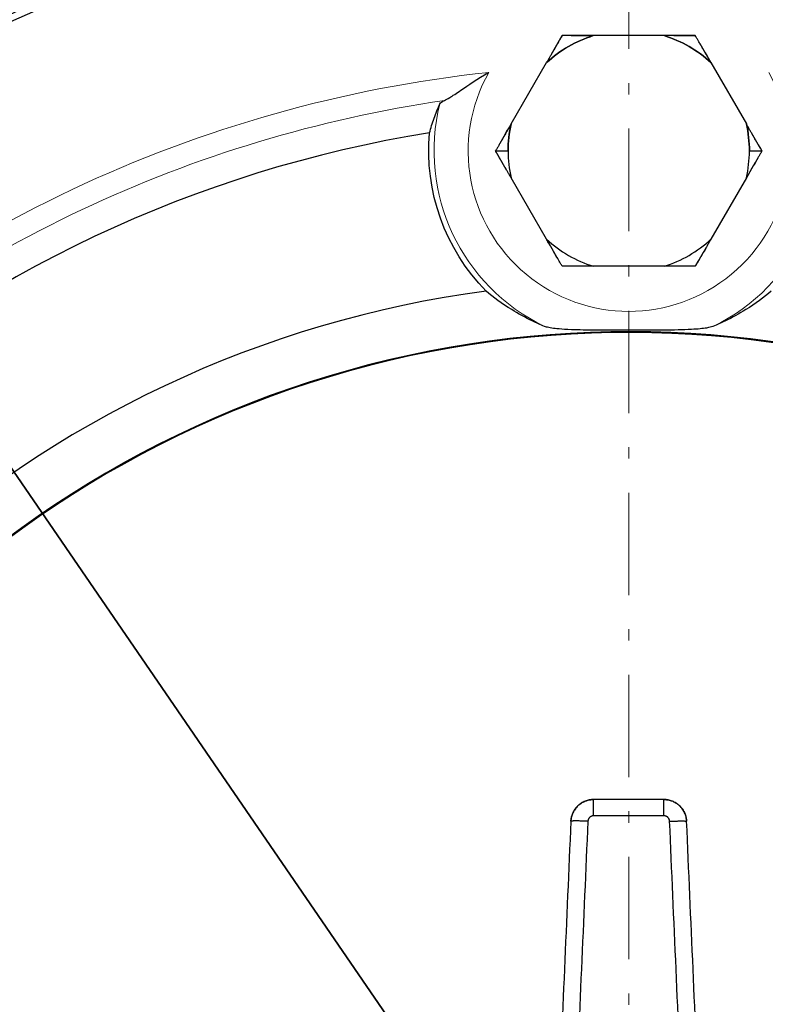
# Model space of a CAD drawing. Header units: millimetres. Extents: x 18 to 610, y -123 to 280.
# Tile 63 of 81: x 447 to 480, y -16 to 27. Entities that reach past the tile are written whole.
import ezdxf

# ---------------------------------------------------------------- set-up
doc = ezdxf.new("R2010")
doc.units = ezdxf.units.MM
doc.linetypes.add('CENTER', pattern=[8, 4.5, -1.5, 0.5, -1.5])
doc.linetypes.add('SOLID', pattern=[0])
doc.styles.add('Arial', font='Arial.ttf', dxfattribs={"height": 7})
doc.dimstyles.get("Standard").update_dxf_attribs({"dimtxt": 5, "dimasz": 5, "dimexe": 0.18, "dimexo": 0.0625, "dimgap": 0.09, "dimtad": 0, "dimtih": 1, "dimtoh": 1, "dimdec": 4, "dimzin": 0, "dimdsep": 46, "dimtxsty": 'Arial', "dimcen": 0.09, "dimadec": 0, "dimazin": 0, "dimtfac": 1, "dimtdec": 4, "dimtofl": 0, "dimtmove": 0, "dimatfit": 3, "dimfxl": 0, "dimtolj": 1, "dimtzin": 0, "dimarcsym": 0})

# ---------------------------------------------------------------- blocks, each defined once
blk = doc.blocks.new('*D6')
at = {"color": 0, "lineweight": -2}
for p, q in [((510.893, -85.872), (411.559, 59.025)), ((437.289, 21.493), (506.935, -80.098))]:
    blk.add_line(p, q, dxfattribs=at)
at = {"color": 0}
blk.add_solid([(505.973, -80.758), (507.897, -79.438), (510.893, -85.872)], dxfattribs=at)
at = {"layer": 'Defpoints', "color": 0}
for p in [(437.289, 21.493), (510.893, -85.872)]:
    blk.add_point(p, dxfattribs=at)
at = {"color": 0, "lineweight": 9, "insert": (428.334, 47.407), "char_height": 7, "attachment_point": 5, "rotation": 304.4325, "style": 'Arial'}
blk.add_mtext('\\A1;Ø130.2', dxfattribs=at)
blk = doc.blocks.new('BlockOfCenters_3', base_point=(474.091, -32.189))
at = {"color": 6, "linetype": 'CENTER', "lineweight": 9}
blk.add_lwpolyline([(474.091, 46.291), (474.091, -110.669)], dxfattribs=at)
blk = doc.blocks.new('BlockOfViews_4')
at = {"linetype": 'SOLID', "lineweight": 30}
for p, q in [((475.648, 26.377, 14.473), (472.535, 26.377, 14.473)), ((468.925, 22.496, 14.473), (470.482, 25.192, 14.473)), ((477.7, 25.192, 14.473), (479.257, 22.496, 14.473)), ((468.241, 21.311, 14.155), (468.791, 21.311, 14.473)), ((479.391, 21.311, 14.473), (479.941, 21.311, 14.155)), ((470.482, 17.43, 14.473), (468.925, 20.126, 14.473)), ((479.257, 20.126, 14.473), (477.7, 17.43, 14.473)), ((475.648, 16.245, 14.473), (472.535, 16.245, 14.473))]:
    blk.add_line(p, q, dxfattribs=at)
at = {"linetype": 'SOLID', "lineweight": 30, "extrusion": (3.55271e-15, 0, -1)}
blk.add_arc((-474.091, -32.189, 11.467), 66, 30.10029, 132.05811, dxfattribs=at)
at = {"linetype": 'SOLID', "lineweight": 30}
for centre, radius, start, end in [((474.091, -32.189, -7.767), 65.4, 48.54992, 318.36116), ((474.091, -32.189, 10.233), 65.086, 48.87291, 318.68174), ((474.091, 21.311, 14.473), 5.3, 107.0799, 132.9201), ((474.091, 21.311, 14.473), 5.3, 47.0799, 72.9201), ((474.091, -32.189, 2.033), 55, 99.154, 131.3879), ((474.091, 21.311, 14.473), 5.3, 167.0799, 180), ((474.091, 21.311, 14.473), 5.3, 0, 12.9201), ((474.091, 21.311, 14.473), 5.3, 180, 192.9201), ((474.091, 21.311, 14.473), 5.3, 180, 192.9201), ((474.091, 21.311, 14.473), 5.3, 347.0799, 0), ((474.091, 21.311, 14.473), 5.3, 347.0799, 0), ((474.091, 21.311, 14.473), 5.3, 227.0799, 252.9201), ((474.091, 21.311, 14.473), 5.3, 227.0799, 252.9201), ((474.091, 21.311, 14.473), 5.3, 287.0799, 312.9201), ((474.091, 21.311, 14.473), 5.3, 287.0799, 312.9201), ((474.091, -32.189, 2.033), 47.75, 97.5366, 133.0053), ((474.091, -32.189, 10.233), 45.553, 33.4651, 175.5936), ((474.091, -32.189, 10.233), 45.519, 33.399, 175.5901)]:
    blk.add_arc(centre, radius, start, end, dxfattribs=at)
at = {"linetype": 'SOLID', "lineweight": 30, "extrusion": (0, 0, -1)}
for start, end in [(47.0799, 72.9201), (107.0799, 132.9201), (0, 12.9201), (167.0799, 180)]:
    blk.add_arc((-474.091, 21.311, -14.473), 5.3, start, end, dxfattribs=at)
at = {"linetype": 'SOLID', "lineweight": 30, "extrusion": (-0.866025, 0.5, -9.51527e-13)}
blk.add_arc((-254.936, 2.221, -394.853), 12.435, 101.8388, 106.3028, dxfattribs=at)
at = {"linetype": 'SOLID', "lineweight": 30, "extrusion": (1.18332e-12, 1, -5.09917e-12)}
blk.add_arc((-474.657, 2.221, 26.377), 12.435, 75.5633, 80.1731, dxfattribs=at)
at = {"linetype": 'SOLID', "lineweight": 30, "extrusion": (-1.18332e-12, 1, -5.09917e-12)}
blk.add_arc((-473.526, 2.221, 26.377), 12.435, 101.8389, 106.3028, dxfattribs=at)
at = {"linetype": 'SOLID', "lineweight": 30, "extrusion": (0.866025, 0.5, -5.62356e-12)}
blk.add_arc((-219.156, 2.221, 426.297), 12.435, 75.5633, 80.1731, dxfattribs=at)
at = {"color": 196, "linetype": 'SOLID', "lineweight": 9}
for centre, radius, start, end in [((474.091, -32.189, 10.233), 57.285, 96.1605, 134.3813), ((474.091, 21.311, 8.785), 8.551, 165.9556, 244.3592), ((474.091, 21.311, 8.785), 8.551, 295.6408, 14.0444)]:
    blk.add_arc(centre, radius, start, end, dxfattribs=at)
at = {"color": 196, "linetype": 'SOLID', "lineweight": 9, "extrusion": (0, 0, -1)}
for centre, radius, start, end in [((-474.091, 21.311, -10.233), 7.051, 150.6692, 29.3308), ((-474.091, -32.189, -9.407), 56.3, 47.7239, 81.7342)]:
    blk.add_arc(centre, radius, start, end, dxfattribs=at)
at = {"linetype": 'SOLID', "lineweight": 30, "extrusion": (-2.45015e-16, 0, -1)}
blk.add_arc((-474.091, 21.311, -2.033), 8.786, 315.4628, 5.221, dxfattribs=at)
at = {"linetype": 'SOLID', "lineweight": 30, "extrusion": (-0.866025, 0.5, 7.44699e-12)}
blk.add_arc((-256.067, 2.221, -394.853), 12.435, 75.5632, 80.1731, dxfattribs=at)
at = {"linetype": 'SOLID', "lineweight": 30, "extrusion": (0.866025, 0.5, -1.09426e-11)}
blk.add_arc((-218.024, 2.221, 426.297), 12.435, 101.8389, 106.3028, dxfattribs=at)
at = {"linetype": 'SOLID', "lineweight": 30, "extrusion": (-0.866025, -0.5, 9.12311e-12)}
blk.add_arc((219.156, 2.221, -416.164), 12.435, 101.8389, 106.3028, dxfattribs=at)
at = {"linetype": 'SOLID', "lineweight": 30, "extrusion": (0.866025, -0.5, 8.65531e-12)}
blk.add_arc((254.936, 2.221, 404.986), 12.435, 75.5632, 80.1731, dxfattribs=at)
at = {"linetype": 'SOLID', "lineweight": 30, "extrusion": (-0.866025, -0.5, 2.99193e-12)}
blk.add_arc((218.024, 2.221, -416.164), 12.435, 75.5633, 80.1731, dxfattribs=at)
at = {"linetype": 'SOLID', "lineweight": 30, "extrusion": (0.866025, -0.5, -2.16781e-12)}
blk.add_arc((256.067, 2.221, 404.986), 12.435, 101.8388, 106.3028, dxfattribs=at)
at = {"linetype": 'SOLID', "lineweight": 30, "extrusion": (-1.18332e-12, -1, 5.09917e-12)}
blk.add_arc((474.657, 2.221, -16.245), 12.435, 101.8388, 106.3028, dxfattribs=at)
at = {"linetype": 'SOLID', "lineweight": 30, "extrusion": (1.18332e-12, -1, 5.09917e-12)}
blk.add_arc((473.526, 2.221, -16.245), 12.435, 75.5633, 80.1731, dxfattribs=at)
at = {"linetype": 'SOLID', "lineweight": 30}
for points, knots in [([(471.166, 26.377, 14.155), (471.154, 26.357, 14.162), (471.142, 26.336, 14.169), (471.119, 26.295, 14.183), (471.107, 26.274, 14.189), (471.083, 26.233, 14.202), (471.071, 26.213, 14.209), (471.047, 26.171, 14.222), (471.035, 26.151, 14.228), (471.012, 26.109, 14.241), (471, 26.089, 14.247), (470.976, 26.047, 14.26), (470.964, 26.027, 14.266), (470.94, 25.985, 14.278), (470.928, 25.965, 14.284), (470.904, 25.923, 14.296), (470.892, 25.902, 14.302), (470.868, 25.861, 14.314), (470.856, 25.84, 14.319), (470.832, 25.799, 14.331), (470.82, 25.778, 14.336), (470.796, 25.736, 14.348), (470.784, 25.715, 14.353), (470.76, 25.674, 14.364), (470.748, 25.653, 14.369), (470.724, 25.611, 14.38), (470.712, 25.59, 14.385), (470.688, 25.548, 14.395), (470.676, 25.528, 14.4), (470.651, 25.486, 14.41), (470.639, 25.465, 14.415), (470.615, 25.423, 14.424), (470.603, 25.402, 14.429), (470.579, 25.36, 14.438), (470.567, 25.339, 14.443), (470.543, 25.297, 14.452), (470.531, 25.276, 14.456), (470.506, 25.234, 14.465), (470.494, 25.213, 14.469), (470.482, 25.192, 14.473)], [0, 0, 0, 0, 0.042359, 0.042359, 0.0847181, 0.0847181, 0.1270771, 0.1270771, 0.1694361, 0.1694361, 0.2117951, 0.2117951, 0.2541542, 0.2541542, 0.2965132, 0.2965132, 0.3388722, 0.3388722, 0.3812312, 0.3812312, 0.4235903, 0.4235903, 0.4659493, 0.4659493, 0.5083083, 0.5083083, 0.5506673, 0.5506673, 0.5930264, 0.5930264, 0.6353854, 0.6353854, 0.6777444, 0.6777444, 0.7201034, 0.7201034, 0.7624625, 0.7624625, 0.8048215, 0.8048215, 0.8048215, 0.8048215]), ([(472.535, 26.377, 14.473), (472.51, 26.377, 14.469), (472.486, 26.377, 14.465), (472.437, 26.377, 14.456), (472.413, 26.377, 14.452), (472.365, 26.377, 14.443), (472.34, 26.377, 14.438), (472.292, 26.377, 14.429), (472.268, 26.377, 14.424), (472.22, 26.377, 14.415), (472.195, 26.377, 14.41), (472.147, 26.377, 14.4), (472.123, 26.377, 14.395), (472.075, 26.377, 14.385), (472.051, 26.377, 14.38), (472.002, 26.377, 14.369), (471.978, 26.377, 14.364), (471.93, 26.377, 14.353), (471.906, 26.377, 14.347), (471.858, 26.377, 14.336), (471.834, 26.377, 14.331), (471.786, 26.377, 14.319), (471.762, 26.377, 14.314), (471.714, 26.377, 14.302), (471.69, 26.377, 14.296), (471.642, 26.377, 14.284), (471.619, 26.377, 14.278), (471.571, 26.377, 14.266), (471.547, 26.377, 14.26), (471.499, 26.377, 14.247), (471.475, 26.377, 14.241), (471.428, 26.377, 14.228), (471.404, 26.377, 14.222), (471.356, 26.377, 14.209), (471.332, 26.377, 14.202), (471.285, 26.377, 14.189), (471.261, 26.377, 14.183), (471.214, 26.377, 14.169), (471.19, 26.377, 14.162), (471.166, 26.377, 14.155)], [0, 0, 0, 0, 0.0280098, 0.0280098, 0.0560196, 0.0560196, 0.0840294, 0.0840294, 0.1120392, 0.1120392, 0.1400489, 0.1400489, 0.1680587, 0.1680587, 0.1960685, 0.1960685, 0.2240783, 0.2240783, 0.2520881, 0.2520881, 0.2800979, 0.2800979, 0.3081077, 0.3081077, 0.3361175, 0.3361175, 0.3641273, 0.3641273, 0.3921371, 0.3921371, 0.4201468, 0.4201468, 0.4481566, 0.4481566, 0.4761664, 0.4761664, 0.5041762, 0.5041762, 0.532186, 0.532186, 0.532186, 0.532186]), ([(477.016, 26.377, 14.155), (476.992, 26.377, 14.162), (476.969, 26.377, 14.169), (476.921, 26.377, 14.183), (476.898, 26.377, 14.189), (476.85, 26.377, 14.202), (476.826, 26.377, 14.209), (476.779, 26.377, 14.222), (476.755, 26.377, 14.228), (476.707, 26.377, 14.241), (476.683, 26.377, 14.247), (476.635, 26.377, 14.26), (476.612, 26.377, 14.266), (476.564, 26.377, 14.278), (476.54, 26.377, 14.284), (476.492, 26.377, 14.296), (476.468, 26.377, 14.302), (476.42, 26.377, 14.314), (476.396, 26.377, 14.319), (476.348, 26.377, 14.331), (476.324, 26.377, 14.336), (476.276, 26.377, 14.347), (476.252, 26.377, 14.353), (476.204, 26.377, 14.364), (476.18, 26.377, 14.369), (476.132, 26.377, 14.38), (476.108, 26.377, 14.385), (476.059, 26.377, 14.395), (476.035, 26.377, 14.4), (475.987, 26.377, 14.41), (475.963, 26.377, 14.415), (475.914, 26.377, 14.424), (475.89, 26.377, 14.429), (475.842, 26.377, 14.438), (475.818, 26.377, 14.443), (475.769, 26.377, 14.452), (475.745, 26.377, 14.456), (475.696, 26.377, 14.465), (475.672, 26.377, 14.469), (475.648, 26.377, 14.473)], [0, 0, 0, 0, 0.0423631, 0.0423631, 0.0847261, 0.0847261, 0.1270892, 0.1270892, 0.1694523, 0.1694523, 0.2118154, 0.2118154, 0.2541784, 0.2541784, 0.2965415, 0.2965415, 0.3389046, 0.3389046, 0.3812676, 0.3812676, 0.4236307, 0.4236307, 0.4659938, 0.4659938, 0.5083568, 0.5083568, 0.5507199, 0.5507199, 0.593083, 0.593083, 0.6354461, 0.6354461, 0.6778091, 0.6778091, 0.7201722, 0.7201722, 0.7625353, 0.7625353, 0.8048983, 0.8048983, 0.8048983, 0.8048983]), ([(477.7, 25.192, 14.473), (477.688, 25.213, 14.469), (477.676, 25.234, 14.465), (477.652, 25.276, 14.456), (477.64, 25.297, 14.452), (477.615, 25.339, 14.443), (477.603, 25.36, 14.438), (477.579, 25.402, 14.429), (477.567, 25.423, 14.424), (477.543, 25.465, 14.415), (477.531, 25.486, 14.41), (477.507, 25.528, 14.4), (477.495, 25.548, 14.395), (477.471, 25.59, 14.385), (477.458, 25.611, 14.38), (477.434, 25.653, 14.369), (477.422, 25.674, 14.364), (477.398, 25.715, 14.353), (477.386, 25.736, 14.347), (477.362, 25.778, 14.336), (477.35, 25.799, 14.331), (477.326, 25.84, 14.319), (477.314, 25.861, 14.314), (477.29, 25.902, 14.302), (477.278, 25.923, 14.296), (477.254, 25.965, 14.284), (477.242, 25.985, 14.278), (477.219, 26.027, 14.266), (477.207, 26.047, 14.26), (477.183, 26.089, 14.247), (477.171, 26.109, 14.241), (477.147, 26.151, 14.228), (477.135, 26.171, 14.222), (477.111, 26.213, 14.209), (477.099, 26.233, 14.202), (477.075, 26.274, 14.189), (477.064, 26.295, 14.183), (477.04, 26.336, 14.169), (477.028, 26.357, 14.162), (477.016, 26.377, 14.155)], [0, 0, 0, 0, 0.0280135, 0.0280135, 0.056027, 0.056027, 0.0840405, 0.0840405, 0.112054, 0.112054, 0.1400675, 0.1400675, 0.1680811, 0.1680811, 0.1960946, 0.1960946, 0.2241081, 0.2241081, 0.2521216, 0.2521216, 0.2801351, 0.2801351, 0.3081486, 0.3081486, 0.3361621, 0.3361621, 0.3641756, 0.3641756, 0.3921891, 0.3921891, 0.4202026, 0.4202026, 0.4482162, 0.4482162, 0.4762297, 0.4762297, 0.5042432, 0.5042432, 0.5322567, 0.5322567, 0.5322567, 0.5322567]), ([(465.997, 23.526, 9.407), (466.062, 23.555, 9.515), (466.141, 23.602, 9.61), (466.356, 23.737, 9.812), (466.517, 23.846, 9.918), (467.039, 24.199, 10.151), (467.449, 24.473, 10.231), (467.934, 24.759, 10.233), (467.939, 24.762, 10.233), (467.944, 24.765, 10.233)], [-3.311029, -3.311029, -3.311029, -3.311029, -2.652797, -2.652797, -1.670656, -1.670656, 0, 0, 0.017506, 0.017506, 0.017506, 0.017506]), ([(465.341, 22.11, 2.033), (465.398, 22.314, 3.12), (465.465, 22.529, 4.267), (465.619, 22.962, 6.558), (465.706, 23.179, 7.702), (465.796, 23.386, 8.785)], [0.996678, 0.996678, 0.996678, 0.996678, 4.184941, 4.184941, 7.370096, 7.370096, 7.370096, 7.370096]), ([(465.796, 23.386, 8.785), (465.805, 23.407, 8.894), (465.827, 23.429, 9.001), (465.895, 23.476, 9.21), (465.941, 23.501, 9.311), (465.997, 23.526, 9.407)], [0, 0, 0, 0, 0.3334746, 0.3334746, 0.6740164, 0.6740164, 0.6740164, 0.6740164]), ([(468.925, 22.496, 14.473), (468.913, 22.475, 14.469), (468.901, 22.454, 14.465), (468.877, 22.412, 14.456), (468.865, 22.391, 14.452), (468.84, 22.349, 14.443), (468.828, 22.328, 14.438), (468.804, 22.286, 14.429), (468.792, 22.265, 14.424), (468.768, 22.223, 14.415), (468.756, 22.202, 14.41), (468.732, 22.16, 14.4), (468.719, 22.139, 14.395), (468.695, 22.098, 14.385), (468.683, 22.077, 14.38), (468.659, 22.035, 14.369), (468.647, 22.014, 14.364), (468.623, 21.973, 14.353), (468.611, 21.952, 14.347), (468.587, 21.91, 14.336), (468.575, 21.889, 14.331), (468.551, 21.848, 14.319), (468.539, 21.827, 14.314), (468.515, 21.786, 14.302), (468.503, 21.765, 14.296), (468.479, 21.723, 14.284), (468.467, 21.703, 14.278), (468.443, 21.661, 14.266), (468.431, 21.64, 14.26), (468.408, 21.599, 14.247), (468.396, 21.578, 14.241), (468.372, 21.537, 14.228), (468.36, 21.517, 14.222), (468.336, 21.475, 14.209), (468.324, 21.455, 14.202), (468.3, 21.414, 14.189), (468.289, 21.393, 14.183), (468.265, 21.352, 14.169), (468.253, 21.331, 14.162), (468.241, 21.311, 14.155)], [0, 0, 0, 0, 0.0280169, 0.0280169, 0.0560337, 0.0560337, 0.0840506, 0.0840506, 0.1120674, 0.1120674, 0.1400843, 0.1400843, 0.1681012, 0.1681012, 0.196118, 0.196118, 0.2241349, 0.2241349, 0.2521517, 0.2521517, 0.2801686, 0.2801686, 0.3081855, 0.3081855, 0.3362023, 0.3362023, 0.3642192, 0.3642192, 0.392236, 0.392236, 0.4202529, 0.4202529, 0.4482698, 0.4482698, 0.4762866, 0.4762866, 0.5043035, 0.5043035, 0.5323203, 0.5323203, 0.5323203, 0.5323203]), ([(479.941, 21.311, 14.155), (479.929, 21.331, 14.162), (479.917, 21.352, 14.169), (479.894, 21.393, 14.183), (479.882, 21.414, 14.189), (479.858, 21.455, 14.202), (479.846, 21.475, 14.209), (479.822, 21.517, 14.222), (479.811, 21.537, 14.228), (479.787, 21.579, 14.241), (479.775, 21.599, 14.247), (479.751, 21.641, 14.26), (479.739, 21.661, 14.266), (479.715, 21.703, 14.278), (479.703, 21.723, 14.284), (479.679, 21.765, 14.296), (479.667, 21.786, 14.302), (479.643, 21.827, 14.314), (479.631, 21.848, 14.319), (479.607, 21.889, 14.331), (479.595, 21.91, 14.336), (479.571, 21.952, 14.347), (479.559, 21.973, 14.353), (479.535, 22.014, 14.364), (479.523, 22.035, 14.369), (479.499, 22.077, 14.38), (479.487, 22.098, 14.385), (479.463, 22.139, 14.395), (479.451, 22.16, 14.4), (479.427, 22.202, 14.41), (479.415, 22.223, 14.415), (479.39, 22.265, 14.424), (479.378, 22.286, 14.429), (479.354, 22.328, 14.438), (479.342, 22.349, 14.443), (479.318, 22.391, 14.452), (479.306, 22.412, 14.456), (479.281, 22.454, 14.465), (479.269, 22.475, 14.469), (479.257, 22.496, 14.473)], [0, 0, 0, 0, 0.0423557, 0.0423557, 0.0847113, 0.0847113, 0.127067, 0.127067, 0.1694227, 0.1694227, 0.2117784, 0.2117784, 0.254134, 0.254134, 0.2964897, 0.2964897, 0.3388454, 0.3388454, 0.3812011, 0.3812011, 0.4235567, 0.4235567, 0.4659124, 0.4659124, 0.5082681, 0.5082681, 0.5506237, 0.5506237, 0.5929794, 0.5929794, 0.6353351, 0.6353351, 0.6776908, 0.6776908, 0.7200464, 0.7200464, 0.7624021, 0.7624021, 0.8047578, 0.8047578, 0.8047578, 0.8047578]), ([(468.925, 20.126, 14.473), (468.913, 20.147, 14.469), (468.901, 20.168, 14.465), (468.877, 20.21, 14.456), (468.865, 20.231, 14.452), (468.84, 20.273, 14.443), (468.828, 20.294, 14.438), (468.804, 20.336, 14.429), (468.792, 20.357, 14.424), (468.768, 20.399, 14.415), (468.756, 20.419, 14.41), (468.732, 20.461, 14.4), (468.719, 20.482, 14.395), (468.695, 20.524, 14.385), (468.683, 20.545, 14.38), (468.659, 20.587, 14.369), (468.647, 20.607, 14.364), (468.623, 20.649, 14.353), (468.611, 20.67, 14.347), (468.587, 20.711, 14.336), (468.575, 20.732, 14.331), (468.551, 20.774, 14.319), (468.539, 20.795, 14.314), (468.515, 20.836, 14.302), (468.503, 20.857, 14.296), (468.479, 20.898, 14.284), (468.467, 20.919, 14.278), (468.443, 20.96, 14.266), (468.431, 20.981, 14.26), (468.408, 21.022, 14.247), (468.396, 21.043, 14.241), (468.372, 21.084, 14.228), (468.36, 21.105, 14.222), (468.336, 21.146, 14.209), (468.324, 21.167, 14.202), (468.3, 21.208, 14.189), (468.289, 21.229, 14.183), (468.265, 21.27, 14.169), (468.253, 21.29, 14.162), (468.241, 21.311, 14.155)], [0, 0, 0, 0, 0.0280169, 0.0280169, 0.0560337, 0.0560337, 0.0840506, 0.0840506, 0.1120674, 0.1120674, 0.1400843, 0.1400843, 0.1681012, 0.1681012, 0.196118, 0.196118, 0.2241349, 0.2241349, 0.2521517, 0.2521517, 0.2801686, 0.2801686, 0.3081855, 0.3081855, 0.3362023, 0.3362023, 0.3642192, 0.3642192, 0.392236, 0.392236, 0.4202529, 0.4202529, 0.4482698, 0.4482698, 0.4762866, 0.4762866, 0.5043035, 0.5043035, 0.5323203, 0.5323203, 0.5323203, 0.5323203]), ([(479.941, 21.311, 14.155), (479.929, 21.29, 14.162), (479.917, 21.27, 14.169), (479.894, 21.229, 14.183), (479.882, 21.208, 14.189), (479.858, 21.167, 14.202), (479.846, 21.146, 14.209), (479.822, 21.105, 14.222), (479.811, 21.084, 14.228), (479.787, 21.043, 14.241), (479.775, 21.022, 14.247), (479.751, 20.981, 14.26), (479.739, 20.96, 14.266), (479.715, 20.919, 14.278), (479.703, 20.898, 14.284), (479.679, 20.857, 14.296), (479.667, 20.836, 14.302), (479.643, 20.795, 14.314), (479.631, 20.774, 14.319), (479.607, 20.732, 14.331), (479.595, 20.711, 14.336), (479.571, 20.67, 14.347), (479.559, 20.649, 14.353), (479.535, 20.607, 14.364), (479.523, 20.586, 14.369), (479.499, 20.545, 14.38), (479.487, 20.524, 14.385), (479.463, 20.482, 14.395), (479.451, 20.461, 14.4), (479.427, 20.419, 14.41), (479.415, 20.399, 14.415), (479.39, 20.357, 14.424), (479.378, 20.336, 14.429), (479.354, 20.294, 14.438), (479.342, 20.273, 14.443), (479.318, 20.231, 14.452), (479.306, 20.21, 14.456), (479.281, 20.168, 14.465), (479.269, 20.147, 14.469), (479.257, 20.126, 14.473)], [0, 0, 0, 0, 0.0423557, 0.0423557, 0.0847113, 0.0847113, 0.127067, 0.127067, 0.1694227, 0.1694227, 0.2117784, 0.2117784, 0.254134, 0.254134, 0.2964897, 0.2964897, 0.3388454, 0.3388454, 0.3812011, 0.3812011, 0.4235567, 0.4235567, 0.4659124, 0.4659124, 0.5082681, 0.5082681, 0.5506237, 0.5506237, 0.5929794, 0.5929794, 0.6353351, 0.6353351, 0.6776908, 0.6776908, 0.7200464, 0.7200464, 0.7624021, 0.7624021, 0.8047578, 0.8047578, 0.8047578, 0.8047578]), ([(471.166, 16.245, 14.155), (471.154, 16.265, 14.162), (471.142, 16.286, 14.169), (471.119, 16.327, 14.183), (471.107, 16.347, 14.189), (471.083, 16.388, 14.202), (471.071, 16.409, 14.209), (471.047, 16.45, 14.222), (471.035, 16.471, 14.228), (471.012, 16.512, 14.241), (471, 16.533, 14.247), (470.976, 16.574, 14.26), (470.964, 16.595, 14.266), (470.94, 16.636, 14.278), (470.928, 16.657, 14.284), (470.904, 16.698, 14.296), (470.892, 16.719, 14.302), (470.868, 16.761, 14.314), (470.856, 16.782, 14.319), (470.832, 16.823, 14.331), (470.82, 16.844, 14.336), (470.796, 16.885, 14.348), (470.784, 16.906, 14.353), (470.76, 16.948, 14.364), (470.748, 16.969, 14.369), (470.724, 17.011, 14.38), (470.712, 17.031, 14.385), (470.688, 17.073, 14.395), (470.676, 17.094, 14.4), (470.651, 17.136, 14.41), (470.639, 17.157, 14.415), (470.615, 17.199, 14.424), (470.603, 17.22, 14.429), (470.579, 17.262, 14.438), (470.567, 17.283, 14.443), (470.543, 17.324, 14.452), (470.531, 17.345, 14.456), (470.506, 17.388, 14.465), (470.494, 17.409, 14.469), (470.482, 17.43, 14.473)], [0, 0, 0, 0, 0.042359, 0.042359, 0.0847181, 0.0847181, 0.1270771, 0.1270771, 0.1694361, 0.1694361, 0.2117951, 0.2117951, 0.2541542, 0.2541542, 0.2965132, 0.2965132, 0.3388722, 0.3388722, 0.3812312, 0.3812312, 0.4235903, 0.4235903, 0.4659493, 0.4659493, 0.5083083, 0.5083083, 0.5506673, 0.5506673, 0.5930264, 0.5930264, 0.6353854, 0.6353854, 0.6777444, 0.6777444, 0.7201034, 0.7201034, 0.7624625, 0.7624625, 0.8048215, 0.8048215, 0.8048215, 0.8048215]), ([(477.7, 17.43, 14.473), (477.688, 17.409, 14.469), (477.676, 17.388, 14.465), (477.652, 17.345, 14.456), (477.64, 17.324, 14.452), (477.615, 17.282, 14.443), (477.603, 17.262, 14.438), (477.579, 17.22, 14.429), (477.567, 17.199, 14.424), (477.543, 17.157, 14.415), (477.531, 17.136, 14.41), (477.507, 17.094, 14.4), (477.495, 17.073, 14.395), (477.471, 17.031, 14.385), (477.458, 17.011, 14.38), (477.434, 16.969, 14.369), (477.422, 16.948, 14.364), (477.398, 16.906, 14.353), (477.386, 16.885, 14.347), (477.362, 16.844, 14.336), (477.35, 16.823, 14.331), (477.326, 16.781, 14.319), (477.314, 16.761, 14.314), (477.29, 16.719, 14.302), (477.278, 16.698, 14.296), (477.254, 16.657, 14.284), (477.242, 16.636, 14.278), (477.219, 16.595, 14.266), (477.207, 16.574, 14.26), (477.183, 16.533, 14.247), (477.171, 16.512, 14.241), (477.147, 16.471, 14.228), (477.135, 16.45, 14.222), (477.111, 16.409, 14.209), (477.099, 16.388, 14.202), (477.075, 16.347, 14.189), (477.064, 16.327, 14.183), (477.04, 16.286, 14.169), (477.028, 16.265, 14.162), (477.016, 16.245, 14.155)], [0, 0, 0, 0, 0.0280135, 0.0280135, 0.056027, 0.056027, 0.0840405, 0.0840405, 0.112054, 0.112054, 0.1400675, 0.1400675, 0.1680811, 0.1680811, 0.1960946, 0.1960946, 0.2241081, 0.2241081, 0.2521216, 0.2521216, 0.2801351, 0.2801351, 0.3081486, 0.3081486, 0.3361621, 0.3361621, 0.3641756, 0.3641756, 0.3921891, 0.3921891, 0.4202026, 0.4202026, 0.4482162, 0.4482162, 0.4762297, 0.4762297, 0.5042432, 0.5042432, 0.5322567, 0.5322567, 0.5322567, 0.5322567]), ([(472.535, 16.245, 14.473), (472.51, 16.245, 14.469), (472.486, 16.245, 14.465), (472.437, 16.245, 14.456), (472.413, 16.245, 14.452), (472.365, 16.245, 14.443), (472.34, 16.245, 14.438), (472.292, 16.245, 14.429), (472.268, 16.244, 14.424), (472.22, 16.244, 14.415), (472.195, 16.244, 14.41), (472.147, 16.244, 14.4), (472.123, 16.244, 14.395), (472.075, 16.244, 14.385), (472.051, 16.244, 14.38), (472.002, 16.244, 14.369), (471.978, 16.244, 14.364), (471.93, 16.244, 14.353), (471.906, 16.244, 14.347), (471.858, 16.244, 14.336), (471.834, 16.244, 14.331), (471.786, 16.244, 14.319), (471.762, 16.244, 14.314), (471.714, 16.244, 14.302), (471.69, 16.244, 14.296), (471.642, 16.244, 14.284), (471.619, 16.244, 14.278), (471.571, 16.244, 14.266), (471.547, 16.244, 14.26), (471.499, 16.244, 14.247), (471.475, 16.244, 14.241), (471.428, 16.244, 14.228), (471.404, 16.244, 14.222), (471.356, 16.245, 14.209), (471.332, 16.245, 14.202), (471.285, 16.245, 14.189), (471.261, 16.245, 14.183), (471.214, 16.245, 14.169), (471.19, 16.245, 14.162), (471.166, 16.245, 14.155)], [0, 0, 0, 0, 0.0280098, 0.0280098, 0.0560196, 0.0560196, 0.0840294, 0.0840294, 0.1120392, 0.1120392, 0.1400489, 0.1400489, 0.1680587, 0.1680587, 0.1960685, 0.1960685, 0.2240783, 0.2240783, 0.2520881, 0.2520881, 0.2800979, 0.2800979, 0.3081077, 0.3081077, 0.3361175, 0.3361175, 0.3641273, 0.3641273, 0.3921371, 0.3921371, 0.4201468, 0.4201468, 0.4481566, 0.4481566, 0.4761664, 0.4761664, 0.5041762, 0.5041762, 0.532186, 0.532186, 0.532186, 0.532186]), ([(477.016, 16.245, 14.155), (476.992, 16.245, 14.162), (476.969, 16.245, 14.169), (476.921, 16.245, 14.183), (476.898, 16.245, 14.189), (476.85, 16.245, 14.202), (476.826, 16.245, 14.209), (476.779, 16.244, 14.222), (476.755, 16.244, 14.228), (476.707, 16.244, 14.241), (476.683, 16.244, 14.247), (476.635, 16.244, 14.26), (476.612, 16.244, 14.266), (476.564, 16.244, 14.278), (476.54, 16.244, 14.284), (476.492, 16.244, 14.296), (476.468, 16.244, 14.302), (476.42, 16.244, 14.314), (476.396, 16.244, 14.319), (476.348, 16.244, 14.331), (476.324, 16.244, 14.336), (476.276, 16.244, 14.347), (476.252, 16.244, 14.353), (476.204, 16.244, 14.364), (476.18, 16.244, 14.369), (476.132, 16.244, 14.38), (476.108, 16.244, 14.385), (476.059, 16.244, 14.395), (476.035, 16.244, 14.4), (475.987, 16.244, 14.41), (475.963, 16.244, 14.415), (475.914, 16.244, 14.424), (475.89, 16.245, 14.429), (475.842, 16.245, 14.438), (475.818, 16.245, 14.443), (475.769, 16.245, 14.452), (475.745, 16.245, 14.456), (475.696, 16.245, 14.465), (475.672, 16.245, 14.469), (475.648, 16.245, 14.473)], [0, 0, 0, 0, 0.0423631, 0.0423631, 0.0847261, 0.0847261, 0.1270892, 0.1270892, 0.1694523, 0.1694523, 0.2118154, 0.2118154, 0.2541784, 0.2541784, 0.2965415, 0.2965415, 0.3389046, 0.3389046, 0.3812676, 0.3812676, 0.4236307, 0.4236307, 0.4659938, 0.4659938, 0.5083568, 0.5083568, 0.5507199, 0.5507199, 0.593083, 0.593083, 0.6354461, 0.6354461, 0.6778091, 0.6778091, 0.7201722, 0.7201722, 0.7625353, 0.7625353, 0.8048983, 0.8048983, 0.8048983, 0.8048983]), ([(470.391, 13.602, 8.785), (470.211, 13.676, 8.456), (470.039, 13.753, 8.117), (469.538, 13.993, 7.054), (469.232, 14.163, 6.306), (468.519, 14.604, 4.375), (468.147, 14.881, 3.177), (467.828, 15.148, 2.033)], [1.168477, 1.168477, 1.168477, 1.168477, 2.276586, 2.276586, 4.553172, 4.553172, 8.066053, 8.066053, 8.066053, 8.066053]), ([(480.354, 15.148, 2.033), (480.035, 14.881, 3.177), (479.664, 14.604, 4.375), (478.95, 14.163, 6.306), (478.644, 13.993, 7.054), (478.143, 13.753, 8.117), (477.972, 13.676, 8.456), (477.791, 13.602, 8.785)], [1.040291, 1.040291, 1.040291, 1.040291, 4.553172, 4.553172, 6.829758, 6.829758, 7.937867, 7.937867, 7.937867, 7.937867]), ([(477.791, 13.602, 8.785), (477.719, 13.573, 8.917), (477.619, 13.549, 9.034), (477.346, 13.504, 9.278), (477.132, 13.482, 9.417), (476.472, 13.445, 9.705), (476.047, 13.438, 9.808), (475.328, 13.431, 9.921), (475.007, 13.431, 9.951), (474.43, 13.431, 9.982), (474.159, 13.431, 9.986), (473.613, 13.431, 9.977), (473.327, 13.431, 9.962), (472.684, 13.432, 9.901), (472.31, 13.435, 9.843), (471.396, 13.455, 9.606), (471.061, 13.481, 9.422), (470.755, 13.517, 9.206), (470.661, 13.532, 9.127), (470.505, 13.564, 8.961), (470.441, 13.582, 8.877), (470.391, 13.602, 8.785)], [0, 0, 0, 0, 0.45794, 0.45794, 1.10276, 1.10276, 1.970198, 1.970198, 2.627273, 2.627273, 3.184393, 3.184393, 3.773575, 3.773575, 4.537836, 4.537836, 5.748772, 5.748772, 6.336689, 6.336689, 6.847113, 6.847113, 6.847113, 6.847113]), ([(471.549, -8.146, 72.433), (471.551, -8.119, 72.433), (471.553, -8.092, 72.433), (471.559, -8.039, 72.432), (471.564, -8.013, 72.432), (471.575, -7.96, 72.431), (471.581, -7.934, 72.431), (471.596, -7.883, 72.43), (471.605, -7.858, 72.43), (471.624, -7.808, 72.429), (471.634, -7.783, 72.429), (471.657, -7.735, 72.429), (471.67, -7.711, 72.428), (471.697, -7.665, 72.428), (471.711, -7.642, 72.428), (471.741, -7.598, 72.427), (471.757, -7.577, 72.427), (471.791, -7.535, 72.427), (471.809, -7.515, 72.426), (471.846, -7.477, 72.426), (471.866, -7.458, 72.426), (471.906, -7.422, 72.426), (471.927, -7.406, 72.425), (471.97, -7.373, 72.425), (471.992, -7.358, 72.425), (472.037, -7.329, 72.425), (472.06, -7.316, 72.424), (472.108, -7.291, 72.424), (472.132, -7.28, 72.424), (472.181, -7.259, 72.424), (472.207, -7.249, 72.424), (472.257, -7.232, 72.424), (472.283, -7.225, 72.424), (472.335, -7.212, 72.424), (472.362, -7.206, 72.423), (472.415, -7.198, 72.423), (472.441, -7.195, 72.423), (472.495, -7.19, 72.423), (472.522, -7.189, 72.423), (472.548, -7.189, 72.423)], [0, 0, 0, 0, 0.080133, 0.080133, 0.160266, 0.160266, 0.240399, 0.240399, 0.320532, 0.320532, 0.400665, 0.400665, 0.480798, 0.480798, 0.560931, 0.560931, 0.641064, 0.641064, 0.721196, 0.721196, 0.801329, 0.801329, 0.881462, 0.881462, 0.961595, 0.961595, 1.041728, 1.041728, 1.121861, 1.121861, 1.201994, 1.201994, 1.282127, 1.282127, 1.36226, 1.36226, 1.442393, 1.442393, 1.522526, 1.522526, 1.522526, 1.522526]), ([(472.548, -7.189, 72.423), (472.485, -7.189, 72.423), (472.389, -7.198, 72.423), (472.265, -7.228, 72.424), (472.175, -7.26, 72.424), (472.088, -7.3, 72.424), (472.006, -7.348, 72.425), (471.928, -7.403, 72.425), (471.856, -7.466, 72.426), (471.79, -7.535, 72.427), (471.731, -7.61, 72.427), (471.68, -7.691, 72.428), (471.636, -7.776, 72.429), (471.601, -7.865, 72.43), (471.565, -7.987, 72.431), (471.552, -8.082, 72.432), (471.549, -8.146, 72.433)], [0, 0, 0, 0, 0.12853, 0.192797, 0.257069, 0.321347, 0.385632, 0.449928, 0.514236, 0.578552, 0.642886, 0.707239, 0.771612, 0.83601, 0.900433, 1.029368, 1.029368, 1.029368, 1.029368]), ([(475.634, -7.189, 72.423), (475.661, -7.189, 72.423), (475.688, -7.19, 72.423), (475.741, -7.195, 72.423), (475.768, -7.198, 72.423), (475.821, -7.206, 72.423), (475.847, -7.212, 72.424), (475.899, -7.225, 72.424), (475.925, -7.232, 72.424), (475.976, -7.249, 72.424), (476.001, -7.259, 72.424), (476.05, -7.28, 72.424), (476.075, -7.291, 72.424), (476.122, -7.316, 72.424), (476.145, -7.329, 72.425), (476.191, -7.358, 72.425), (476.213, -7.373, 72.425), (476.256, -7.406, 72.425), (476.276, -7.422, 72.426), (476.317, -7.458, 72.426), (476.336, -7.477, 72.426), (476.373, -7.515, 72.426), (476.391, -7.535, 72.427), (476.425, -7.577, 72.427), (476.441, -7.598, 72.427), (476.471, -7.642, 72.428), (476.486, -7.665, 72.428), (476.513, -7.711, 72.428), (476.525, -7.735, 72.429), (476.548, -7.783, 72.429), (476.559, -7.808, 72.429), (476.578, -7.858, 72.43), (476.586, -7.883, 72.43), (476.601, -7.934, 72.431), (476.608, -7.96, 72.431), (476.619, -8.013, 72.432), (476.623, -8.039, 72.432), (476.63, -8.092, 72.433), (476.632, -8.119, 72.433), (476.633, -8.146, 72.433)], [0, 0, 0, 0, 0.080504, 0.080504, 0.161008, 0.161008, 0.241512, 0.241512, 0.322016, 0.322016, 0.40252, 0.40252, 0.483024, 0.483024, 0.563528, 0.563528, 0.644032, 0.644032, 0.724536, 0.724536, 0.805039, 0.805039, 0.885543, 0.885543, 0.966047, 0.966047, 1.046551, 1.046551, 1.127055, 1.127055, 1.207559, 1.207559, 1.288063, 1.288063, 1.368567, 1.368567, 1.449071, 1.449071, 1.529575, 1.529575, 1.529575, 1.529575]), ([(476.633, -8.146, 72.433), (476.63, -8.082, 72.432), (476.617, -7.987, 72.431), (476.581, -7.865, 72.43), (476.546, -7.776, 72.429), (476.503, -7.691, 72.428), (476.451, -7.61, 72.427), (476.392, -7.535, 72.427), (476.327, -7.466, 72.426), (476.255, -7.403, 72.425), (476.177, -7.348, 72.425), (476.094, -7.3, 72.424), (476.007, -7.26, 72.424), (475.917, -7.228, 72.424), (475.793, -7.198, 72.423), (475.698, -7.189, 72.423), (475.634, -7.189, 72.423)], [0, 0, 0, 0, 0.128935, 0.193358, 0.257756, 0.322129, 0.386482, 0.450816, 0.515132, 0.57944, 0.643736, 0.708021, 0.772299, 0.836571, 0.900838, 1.029368, 1.029368, 1.029368, 1.029368]), ([(471.549, -8.146, 72.433), (471.455, -10.313, 72.527), (471.266, -14.648, 72.715), (471.076, -18.982, 72.901), (470.982, -21.15, 72.993)], [0, 0, 0, 0, 6.51434, 13.028925, 13.028925, 13.028925, 13.028925]), ([(472.296, -8.146, 73.182), (472.201, -10.313, 73.276), (472.011, -14.648, 73.464), (471.82, -18.983, 73.65), (471.724, -21.15, 73.742)], [0, 0, 0, 0, 6.51434, 13.028925, 13.028925, 13.028925, 13.028925]), ([(472.546, -7.907, 73.173), (472.53, -7.907, 73.173), (472.507, -7.909, 73.173), (472.476, -7.916, 73.173), (472.453, -7.924, 73.173), (472.431, -7.934, 73.174), (472.41, -7.946, 73.174), (472.391, -7.96, 73.175), (472.373, -7.976, 73.175), (472.356, -7.993, 73.176), (472.342, -8.012, 73.177), (472.329, -8.032, 73.178), (472.318, -8.053, 73.178), (472.309, -8.075, 73.179), (472.3, -8.106, 73.181), (472.297, -8.13, 73.182), (472.296, -8.146, 73.182)], [0, 0, 0, 0, 0.12853, 0.192797, 0.257069, 0.321347, 0.385632, 0.449928, 0.514236, 0.578552, 0.642886, 0.707239, 0.771612, 0.83601, 0.900433, 1.029368, 1.029368, 1.029368, 1.029368]), ([(472.546, -7.907, 73.173), (472.54, -7.907, 73.173), (472.533, -7.907, 73.173), (472.52, -7.908, 73.173), (472.513, -7.909, 73.173), (472.5, -7.911, 73.173), (472.493, -7.912, 73.173), (472.48, -7.916, 73.173), (472.474, -7.917, 73.173), (472.461, -7.922, 73.173), (472.455, -7.924, 73.173), (472.442, -7.929, 73.173), (472.436, -7.932, 73.174), (472.424, -7.938, 73.174), (472.418, -7.942, 73.174), (472.407, -7.949, 73.174), (472.401, -7.953, 73.174), (472.391, -7.961, 73.175), (472.386, -7.965, 73.175), (472.375, -7.974, 73.175), (472.371, -7.978, 73.175), (472.361, -7.988, 73.176), (472.357, -7.993, 73.176), (472.348, -8.003, 73.176), (472.344, -8.009, 73.177), (472.337, -8.02, 73.177), (472.333, -8.026, 73.177), (472.327, -8.037, 73.178), (472.323, -8.043, 73.178), (472.318, -8.055, 73.179), (472.315, -8.061, 73.179), (472.31, -8.074, 73.179), (472.308, -8.08, 73.18), (472.304, -8.093, 73.18), (472.303, -8.099, 73.18), (472.3, -8.112, 73.181), (472.299, -8.119, 73.181), (472.297, -8.132, 73.182), (472.297, -8.139, 73.182), (472.296, -8.146, 73.182)], [0, 0, 0, 0, 0.00152552, 0.00152552, 0.00305104, 0.00305104, 0.00457656, 0.00457656, 0.00610209, 0.00610209, 0.00762761, 0.00762761, 0.00915313, 0.00915313, 0.01067865, 0.01067865, 0.01220417, 0.01220417, 0.01372969, 0.01372969, 0.01525521, 0.01525521, 0.01678074, 0.01678074, 0.01830626, 0.01830626, 0.01983178, 0.01983178, 0.0213573, 0.0213573, 0.02288282, 0.02288282, 0.02440834, 0.02440834, 0.02593386, 0.02593386, 0.02745939, 0.02745939, 0.02898491, 0.02898491, 0.02898491, 0.02898491]), ([(475.636, -7.907, 73.173), (475.582, -7.907, 73.173), (475.528, -7.907, 73.173), (475.419, -7.907, 73.173), (475.365, -7.907, 73.173), (475.257, -7.907, 73.174), (475.202, -7.907, 73.174), (475.094, -7.906, 73.174), (475.04, -7.906, 73.174), (474.931, -7.906, 73.174), (474.877, -7.906, 73.174), (474.769, -7.906, 73.174), (474.714, -7.906, 73.175), (474.606, -7.906, 73.175), (474.552, -7.906, 73.175), (474.443, -7.906, 73.175), (474.389, -7.906, 73.175), (474.281, -7.906, 73.175), (474.227, -7.906, 73.175), (474.118, -7.906, 73.175), (474.064, -7.906, 73.175), (473.956, -7.906, 73.175), (473.901, -7.906, 73.175), (473.793, -7.906, 73.175), (473.739, -7.906, 73.175), (473.63, -7.906, 73.175), (473.576, -7.906, 73.175), (473.468, -7.906, 73.175), (473.414, -7.906, 73.174), (473.305, -7.906, 73.174), (473.251, -7.906, 73.174), (473.143, -7.906, 73.174), (473.088, -7.906, 73.174), (472.98, -7.907, 73.174), (472.926, -7.907, 73.174), (472.817, -7.907, 73.173), (472.763, -7.907, 73.173), (472.655, -7.907, 73.173), (472.601, -7.907, 73.173), (472.546, -7.907, 73.173)], [0, 0, 0, 0, 0.0122874, 0.0122874, 0.0245748, 0.0245748, 0.0368623, 0.0368623, 0.0491497, 0.0491497, 0.0614371, 0.0614371, 0.0737245, 0.0737245, 0.0860119, 0.0860119, 0.0982994, 0.0982994, 0.1105868, 0.1105868, 0.1228742, 0.1228742, 0.1351616, 0.1351616, 0.147449, 0.147449, 0.1597365, 0.1597365, 0.1720239, 0.1720239, 0.1843113, 0.1843113, 0.1965987, 0.1965987, 0.2088861, 0.2088861, 0.2211735, 0.2211735, 0.233461, 0.233461, 0.233461, 0.233461]), ([(475.886, -8.146, 73.182), (475.885, -8.13, 73.182), (475.882, -8.106, 73.181), (475.873, -8.075, 73.179), (475.864, -8.053, 73.178), (475.853, -8.032, 73.178), (475.841, -8.012, 73.177), (475.826, -7.993, 73.176), (475.809, -7.976, 73.175), (475.791, -7.96, 73.175), (475.772, -7.946, 73.174), (475.751, -7.934, 73.174), (475.729, -7.924, 73.173), (475.707, -7.916, 73.173), (475.676, -7.909, 73.173), (475.652, -7.907, 73.173), (475.636, -7.907, 73.173)], [0, 0, 0, 0, 0.128935, 0.193358, 0.257756, 0.322129, 0.386482, 0.450816, 0.515132, 0.57944, 0.643736, 0.708021, 0.772299, 0.836571, 0.900838, 1.029368, 1.029368, 1.029368, 1.029368]), ([(475.886, -8.146, 73.182), (475.886, -8.139, 73.182), (475.885, -8.132, 73.182), (475.884, -8.119, 73.181), (475.882, -8.112, 73.181), (475.88, -8.099, 73.18), (475.878, -8.093, 73.18), (475.874, -8.08, 73.18), (475.872, -8.074, 73.179), (475.867, -8.061, 73.179), (475.865, -8.055, 73.179), (475.859, -8.043, 73.178), (475.856, -8.037, 73.178), (475.849, -8.026, 73.177), (475.845, -8.02, 73.177), (475.838, -8.009, 73.177), (475.834, -8.003, 73.176), (475.825, -7.993, 73.176), (475.821, -7.988, 73.176), (475.812, -7.978, 73.175), (475.807, -7.974, 73.175), (475.797, -7.965, 73.175), (475.792, -7.961, 73.175), (475.781, -7.953, 73.174), (475.775, -7.949, 73.174), (475.764, -7.942, 73.174), (475.758, -7.938, 73.174), (475.746, -7.932, 73.174), (475.74, -7.929, 73.173), (475.728, -7.924, 73.173), (475.721, -7.922, 73.173), (475.709, -7.917, 73.173), (475.702, -7.916, 73.173), (475.689, -7.912, 73.173), (475.683, -7.911, 73.173), (475.669, -7.909, 73.173), (475.663, -7.908, 73.173), (475.649, -7.907, 73.173), (475.643, -7.907, 73.173), (475.636, -7.907, 73.173)], [0, 0, 0, 0, 0.019912, 0.019912, 0.0398239, 0.0398239, 0.0597359, 0.0597359, 0.0796479, 0.0796479, 0.0995599, 0.0995599, 0.1194718, 0.1194718, 0.1393838, 0.1393838, 0.1592958, 0.1592958, 0.1792077, 0.1792077, 0.1991197, 0.1991197, 0.2190317, 0.2190317, 0.2389437, 0.2389437, 0.2588556, 0.2588556, 0.2787676, 0.2787676, 0.2986796, 0.2986796, 0.3185915, 0.3185915, 0.3385035, 0.3385035, 0.3584155, 0.3584155, 0.3783275, 0.3783275, 0.3783275, 0.3783275]), ([(476.458, -21.15, 73.742), (476.362, -18.983, 73.65), (476.171, -14.648, 73.464), (475.981, -10.313, 73.276), (475.886, -8.146, 73.182)], [0, 0, 0, 0, 6.514585, 13.028925, 13.028925, 13.028925, 13.028925]), ([(477.201, -21.15, 72.993), (477.106, -18.982, 72.901), (476.917, -14.648, 72.715), (476.728, -10.313, 72.527), (476.633, -8.146, 72.433)], [0, 0, 0, 0, 6.514585, 13.028925, 13.028925, 13.028925, 13.028925])]:
    blk.add_open_spline(points, degree=3, knots=knots, dxfattribs=at)
for points, weights in [([(472.546, -7.907, 73.173), (472.546, -7.189, 73.141), (472.548, -7.189, 72.423)], [1, 0.722333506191, 1]), ([(472.546, -7.907, 73.173), (472.546, -7.189, 73.141), (472.548, -7.189, 72.423)], [1, 0.722333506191, 1]), ([(475.636, -7.907, 73.173), (475.636, -7.189, 73.141), (475.634, -7.189, 72.423)], [1, 0.722333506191, 1]), ([(475.636, -7.907, 73.173), (475.636, -7.189, 73.141), (475.634, -7.189, 72.423)], [1, 0.722333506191, 1]), ([(472.296, -8.146, 73.182), (471.551, -8.113, 73.179), (471.549, -8.146, 72.433)], [1, 0.708922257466, 1]), ([(472.296, -8.146, 73.182), (471.551, -8.113, 73.179), (471.549, -8.146, 72.433)], [1, 0.708922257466, 1]), ([(475.886, -8.146, 73.182), (476.631, -8.113, 73.179), (476.633, -8.146, 72.433)], [1, 0.708922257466, 1]), ([(475.886, -8.146, 73.182), (476.631, -8.113, 73.179), (476.633, -8.146, 72.433)], [1, 0.708922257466, 1])]:
    blk.add_rational_spline(points, weights, degree=2, dxfattribs=at)
for points in [[(475.634, -7.189, 72.423), (474.091, -7.189, 72.428), (472.548, -7.189, 72.423)], [(475.636, -7.907, 73.173), (474.091, -7.906, 73.177), (472.546, -7.907, 73.173)]]:
    blk.add_open_spline(points, degree=2, dxfattribs=at)
blk.add_blockref('BlockOfCenters_3', (474.091, -32.189))

msp = doc.modelspace()

# ---------------------------------------------------------------- block references
msp.add_blockref('BlockOfViews_4', (0, 0))

# ---------------------------------------------------------------- dimensions: what is measured, and where the dimension line sits
at = {"lineweight": 9}
dim = msp.add_diameter_dim_2p(p1=(437.289, 21.493), p2=(510.893, -85.872), dimstyle='Standard', override={"dimtxt": 7, "dimasz": 7, "dimexe": 1.96, "dimexo": 0, "dimgap": 3.5, "dimtad": 1, "dimtih": 0, "dimtoh": 0, "dimdec": 1, "dimlfac": 1, "dimpost": '״<>', "dimse1": 0, "dimse2": 0, "dimtofl": 1}, dxfattribs=at)
dim.commit()
dim.dimension.update_dxf_attribs({"geometry": '*D6', "text_midpoint": (422.341, 43.298), "dimtype": 163})

doc.saveas('drawing.dxf')
